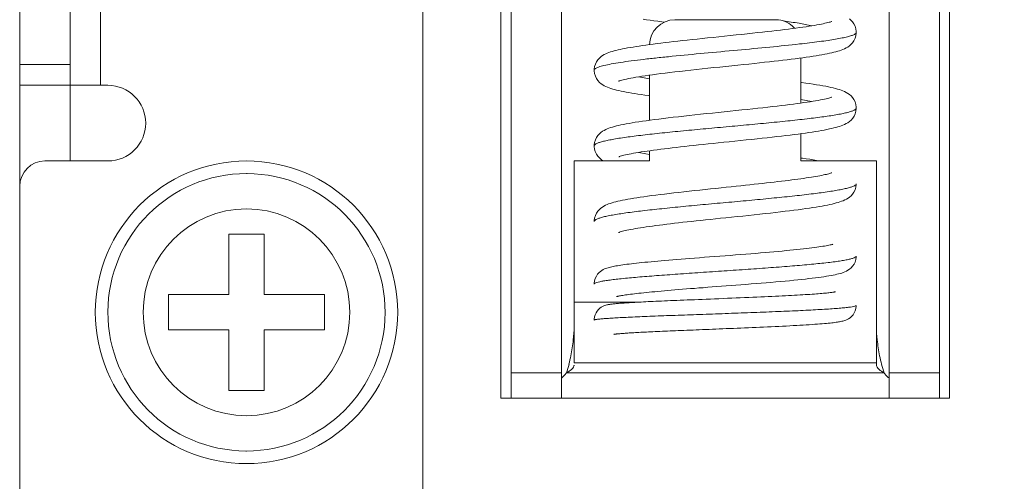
# Model space of a CAD drawing. Header units: millimetres. Extents: x 73 to 355, y 51 to 582.
# Tile 40 of 46: x 309 to 329, y 383 to 392. Entities that reach past the tile are written whole.
import ezdxf

# ---------------------------------------------------------------- set-up
doc = ezdxf.new("R2010")
doc.units = ezdxf.units.MM
doc.layers.add('DIM', color=7, linetype='Continuous')
doc.styles.get("Standard").update_dxf_attribs({"font": 'txt.shx'})
doc.dimstyles.new('ISO-25', dxfattribs={"dimtxt": 5, "dimasz": 5, "dimexe": 1, "dimexo": 1, "dimgap": 1, "dimtad": 0, "dimdsep": 46, "dimtxsty": 'Standard', "dimcen": 1, "dimadec": 0, "dimazin": 0, "dimtfac": 1, "dimtmove": 0, "dimatfit": 3, "dimfxl": 0, "dimarcsym": 0})

# ---------------------------------------------------------------- blocks, each defined once
blk = doc.blocks.new('*D7')
at = {"layer": 'Defpoints', "color": 0}
for p in [(323.218, 505.042), (323.218, 371.442), (352.218, 371.442)]:
    blk.add_point(p, dxfattribs=at)
at = {"layer": 'DIM', "color": 0, "lineweight": -2}
for p, q in [((324.218, 505.042), (353.218, 505.042)), ((352.218, 500.042), (352.218, 448.408)), ((352.218, 376.442), (352.218, 428.075)), ((324.218, 371.442), (353.218, 371.442))]:
    blk.add_line(p, q, dxfattribs=at)
at = {"layer": 'DIM', "color": 0}
for points in [[(351.384, 500.042), (353.051, 500.042), (352.218, 505.042)], [(351.384, 376.442), (353.051, 376.442), (352.218, 371.442)]]:
    blk.add_solid(points, dxfattribs=at)
at = {"layer": 'DIM', "color": 0, "lineweight": 0, "insert": (352.218, 438.242), "char_height": 5, "attachment_point": 5, "rotation": 90}
blk.add_mtext('133.6', dxfattribs=at)

msp = doc.modelspace()

# ---------------------------------------------------------------- linework, layer by layer
at = {"color": 7, "linetype": 'Continuous', "lineweight": 0}
for p, q in [((310.818, 421.242), (310.818, 390.542)), ((309.218, 414.242), (309.218, 390.955)), ((310.218, 390.955), (310.218, 414.242)), ((318.768, 384.342), (318.768, 399.042)), ((327.668, 399.042), (327.668, 384.342)), ((318.968, 398.542), (318.968, 384.842)), ((319.968, 398.542), (319.968, 384.842)), ((326.468, 384.842), (326.468, 398.542)), ((327.468, 384.842), (327.468, 398.542)), ((317.218, 382.342), (317.218, 394.342)), ((322.218, 391.842), (324.218, 391.842)), ((325.818, 391.592), (325.817, 391.61)), ((325.817, 391.577), (325.818, 391.592)), ((325.818, 391.592), (325.818, 391.592)), ((309.218, 390.955), (309.218, 390.542)), ((309.218, 390.955), (310.218, 390.955)), ((310.218, 390.542), (310.218, 390.955)), ((324.718, 391.084), (324.718, 390.189)), ((320.618, 390.86), (320.618, 390.842)), ((320.618, 390.842), (320.618, 390.827)), ((320.618, 390.842), (320.618, 390.842)), ((321.718, 389.85), (321.718, 390.744)), ((321.504, 390.713), (321.716, 390.67)), ((309.218, 388.542), (309.218, 390.542)), ((310.218, 390.542), (309.218, 390.542)), ((310.218, 390.542), (310.218, 389.042)), ((310.218, 390.542), (310.818, 390.542)), ((310.968, 390.542), (310.818, 390.542)), ((324.72, 390.264), (324.932, 390.221)), ((325.818, 390.092), (325.817, 390.11)), ((325.817, 390.079), (325.818, 390.092)), ((325.818, 390.092), (325.818, 390.092)), ((324.718, 389.584), (324.718, 389.042)), ((320.618, 389.36), (320.618, 389.342)), ((320.618, 389.342), (320.618, 389.329)), ((320.618, 389.342), (320.618, 389.342)), ((321.504, 389.213), (321.643, 389.183)), ((321.643, 389.183), (321.716, 389.17)), ((321.718, 389.042), (321.718, 389.244)), ((310.968, 389.042), (309.718, 389.042)), ((321.718, 389.042), (320.218, 389.042)), ((320.218, 389.042), (320.218, 386.242)), ((326.218, 389.042), (324.718, 389.042)), ((326.218, 386.242), (326.218, 389.042)), ((309.218, 381.042), (309.218, 388.542)), ((325.817, 388.573), (325.818, 388.592)), ((320.618, 387.86), (320.618, 387.843)), ((313.368, 386.392), (313.368, 387.592)), ((313.368, 387.592), (314.068, 387.592)), ((314.068, 387.592), (314.068, 386.392)), ((325.817, 387.138), (325.818, 387.157)), ((320.618, 386.618), (320.618, 386.603)), ((312.168, 386.392), (313.368, 386.392)), ((312.168, 385.692), (312.168, 386.392)), ((314.068, 386.392), (315.268, 386.392)), ((315.268, 386.392), (315.268, 385.692)), ((320.218, 386.242), (320.218, 386.042)), ((320.218, 386.242), (321.474, 386.242)), ((326.218, 386.051), (326.218, 386.242)), ((320.218, 386.042), (320.218, 385.042)), ((326.218, 385.042), (326.218, 386.051)), ((313.368, 385.692), (312.168, 385.692)), ((313.368, 384.492), (313.368, 385.692)), ((314.068, 385.692), (314.068, 384.492)), ((315.268, 385.692), (314.068, 385.692)), ((326.218, 385.042), (320.218, 385.042)), ((326.218, 384.994), (326.218, 385.042)), ((318.968, 384.842), (318.968, 384.342)), ((318.968, 384.842), (319.968, 384.842)), ((319.968, 384.342), (319.968, 384.842)), ((320.218, 384.842), (320.068, 384.842)), ((326.218, 384.842), (320.218, 384.842)), ((326.368, 384.842), (326.218, 384.842)), ((326.468, 384.842), (326.468, 384.342)), ((326.468, 384.842), (327.468, 384.842)), ((327.468, 384.342), (327.468, 384.842)), ((314.068, 384.492), (313.368, 384.492)), ((318.968, 384.342), (318.768, 384.342)), ((318.768, 384.342), (318.968, 384.342)), ((319.968, 384.342), (318.968, 384.342)), ((319.968, 384.342), (326.468, 384.342)), ((327.468, 384.342), (326.468, 384.342)), ((327.468, 384.342), (327.668, 384.342)), ((327.468, 384.342), (327.668, 384.342))]:
    msp.add_line(p, q, dxfattribs=at)
for points in [[(321.588, 391.852), (321.657, 391.842), (321.729, 391.832), (321.804, 391.822), (321.882, 391.812), (321.962, 391.802), (322.012, 391.796)], [(325.333, 391.81), (325.333, 391.81), (325.331, 391.809), (325.324, 391.806), (325.313, 391.802), (325.297, 391.797), (325.278, 391.791), (325.255, 391.785), (325.228, 391.778), (325.197, 391.771), (325.163, 391.763), (325.125, 391.756), (325.084, 391.748), (325.038, 391.739), (324.989, 391.731), (324.937, 391.722), (324.88, 391.713), (324.821, 391.704), (324.757, 391.695), (324.691, 391.685), (324.621, 391.676), (324.548, 391.667), (324.473, 391.657), (324.394, 391.647), (324.313, 391.637), (324.228, 391.627), (324.14, 391.617), (324.05, 391.607), (323.955, 391.597), (323.858, 391.586), (323.757, 391.575), (323.652, 391.564), (323.544, 391.552), (323.433, 391.541), (323.318, 391.529), (323.201, 391.517), (323.088, 391.505), (322.976, 391.493), (322.868, 391.482), (322.762, 391.471), (322.66, 391.46), (322.561, 391.449), (322.464, 391.439), (322.371, 391.429), (322.28, 391.418), (322.192, 391.408), (322.106, 391.398), (322.023, 391.389), (321.942, 391.379), (321.864, 391.369)], [(325.817, 391.61), (325.81, 391.661), (325.794, 391.712), (325.772, 391.759), (325.744, 391.799), (325.713, 391.833), (325.682, 391.86)], [(321.103, 390.624), (321.102, 390.624), (321.105, 390.625), (321.112, 390.628), (321.125, 390.632), (321.142, 390.638), (321.164, 390.644), (321.191, 390.651), (321.222, 390.659), (321.258, 390.667), (321.297, 390.675), (321.342, 390.684), (321.39, 390.693), (321.443, 390.702), (321.5, 390.712), (321.562, 390.722), (321.628, 390.732), (321.699, 390.742), (321.774, 390.752), (321.853, 390.763), (321.938, 390.774), (322.027, 390.785), (322.12, 390.796), (322.218, 390.807), (322.319, 390.819), (322.425, 390.831), (322.534, 390.843), (322.645, 390.855), (322.759, 390.867), (322.875, 390.879), (322.993, 390.892), (323.111, 390.904), (323.231, 390.917), (323.349, 390.929), (323.466, 390.941), (323.579, 390.953), (323.689, 390.964), (323.795, 390.976), (323.898, 390.987), (323.998, 390.998), (324.094, 391.008), (324.186, 391.019), (324.276, 391.029), (324.363, 391.039), (324.446, 391.049), (324.528, 391.059), (324.606, 391.069), (324.682, 391.079), (324.755, 391.089), (324.826, 391.099), (324.894, 391.109), (324.959, 391.118), (325.022, 391.128), (325.081, 391.138), (325.137, 391.148), (325.191, 391.157), (325.241, 391.167), (325.289, 391.177), (325.333, 391.187), (325.375, 391.197), (325.415, 391.207), (325.452, 391.218), (325.488, 391.228), (325.521, 391.24), (325.554, 391.252), (325.586, 391.266), (325.618, 391.282), (325.649, 391.301), (325.681, 391.323), (325.713, 391.351), (325.744, 391.385), (325.772, 391.426), (325.795, 391.474), (325.811, 391.525), (325.817, 391.577)], [(321.644, 391.34), (321.576, 391.33), (321.511, 391.321), (321.448, 391.311), (321.388, 391.301), (321.332, 391.292), (321.278, 391.282), (321.227, 391.273), (321.179, 391.263), (321.133, 391.254), (321.091, 391.244), (321.05, 391.234), (321.012, 391.224), (320.976, 391.214), (320.942, 391.203), (320.909, 391.192), (320.877, 391.179), (320.846, 391.166), (320.815, 391.15), (320.785, 391.132), (320.754, 391.11), (320.723, 391.083), (320.692, 391.05), (320.665, 391.01), (320.642, 390.963), (320.626, 390.912), (320.618, 390.86)], [(321.864, 391.369), (321.788, 391.359), (321.715, 391.35), (321.644, 391.34)], [(320.618, 390.827), (320.625, 390.776), (320.64, 390.725), (320.663, 390.677), (320.691, 390.636), (320.722, 390.601), (320.754, 390.574), (320.786, 390.551), (320.818, 390.532), (320.85, 390.516), (320.882, 390.502), (320.915, 390.49), (320.949, 390.478), (320.985, 390.467), (321.023, 390.457), (321.063, 390.446), (321.105, 390.436), (321.151, 390.426), (321.199, 390.416), (321.25, 390.406), (321.304, 390.397), (321.362, 390.387), (321.422, 390.377), (321.485, 390.367), (321.551, 390.357), (321.62, 390.347), (321.691, 390.337), (321.718, 390.334)], [(325.817, 390.11), (325.81, 390.162), (325.794, 390.212), (325.772, 390.259), (325.744, 390.299), (325.714, 390.332), (325.682, 390.36), (325.65, 390.382), (325.618, 390.401), (325.586, 390.417), (325.553, 390.432), (325.519, 390.445), (325.483, 390.457), (325.445, 390.468), (325.404, 390.479), (325.361, 390.49), (325.315, 390.501), (325.265, 390.512), (325.212, 390.522), (325.156, 390.533), (325.096, 390.543), (325.031, 390.554), (324.963, 390.565), (324.891, 390.576), (324.814, 390.587), (324.733, 390.598), (324.718, 390.6)], [(325.333, 390.31), (325.333, 390.31), (325.331, 390.309), (325.323, 390.306), (325.311, 390.301), (325.294, 390.296), (325.273, 390.29), (325.247, 390.283), (325.218, 390.276), (325.184, 390.268), (325.147, 390.26), (325.105, 390.252), (325.06, 390.243), (325.011, 390.234), (324.959, 390.226), (324.902, 390.217), (324.843, 390.207), (324.78, 390.198), (324.714, 390.189), (324.644, 390.179), (324.571, 390.169), (324.495, 390.16), (324.415, 390.15), (324.332, 390.14), (324.246, 390.129), (324.156, 390.119), (324.063, 390.109), (323.966, 390.098), (323.866, 390.087), (323.762, 390.076), (323.655, 390.064), (323.545, 390.053), (323.431, 390.041), (323.315, 390.029), (323.198, 390.016), (323.08, 390.004), (322.963, 389.992), (322.846, 389.98), (322.73, 389.967), (322.616, 389.955), (322.504, 389.943), (322.394, 389.931), (322.288, 389.919), (322.185, 389.908), (322.086, 389.896), (321.99, 389.885), (321.899, 389.873), (321.811, 389.862), (321.728, 389.851), (321.648, 389.84), (321.573, 389.83), (321.501, 389.819), (321.433, 389.809), (321.369, 389.798), (321.309, 389.788), (321.252, 389.778), (321.199, 389.767), (321.149, 389.757), (321.102, 389.747), (321.059, 389.736), (321.018, 389.726), (320.979, 389.715), (320.943, 389.704), (320.909, 389.692), (320.876, 389.679), (320.845, 389.665), (320.813, 389.649), (320.782, 389.63), (320.751, 389.608), (320.72, 389.581), (320.69, 389.547), (320.663, 389.507), (320.641, 389.461), (320.625, 389.411), (320.618, 389.36)], [(321.103, 389.124), (321.103, 389.124), (321.104, 389.125), (321.11, 389.127), (321.121, 389.131), (321.136, 389.136), (321.156, 389.142), (321.179, 389.148), (321.206, 389.155), (321.237, 389.162), (321.272, 389.17), (321.31, 389.178), (321.351, 389.186), (321.396, 389.194), (321.444, 389.202), (321.495, 389.211), (321.549, 389.22), (321.607, 389.228), (321.667, 389.237), (321.73, 389.246), (321.796, 389.255), (321.865, 389.264), (321.937, 389.273), (322.011, 389.283), (322.087, 389.292), (322.166, 389.301), (322.247, 389.311), (322.33, 389.32), (322.415, 389.33), (322.502, 389.34), (322.592, 389.349), (322.684, 389.359), (322.779, 389.369), (322.877, 389.38), (322.977, 389.39), (323.08, 389.401), (323.187, 389.412), (323.296, 389.423), (323.408, 389.435), (323.521, 389.447), (323.633, 389.459), (323.743, 389.47), (323.849, 389.481), (323.952, 389.493), (324.052, 389.504), (324.149, 389.514), (324.242, 389.525), (324.332, 389.536), (324.419, 389.546), (324.503, 389.556), (324.584, 389.566), (324.662, 389.576), (324.737, 389.586), (324.809, 389.596), (324.878, 389.606), (324.945, 389.616), (325.009, 389.626), (325.07, 389.636), (325.128, 389.646), (325.183, 389.656), (325.235, 389.666), (325.284, 389.676), (325.329, 389.686), (325.372, 389.696), (325.413, 389.707), (325.451, 389.717), (325.486, 389.728), (325.52, 389.74), (325.553, 389.752), (325.585, 389.766), (325.618, 389.782), (325.65, 389.801), (325.683, 389.824), (325.715, 389.853), (325.747, 389.888), (325.775, 389.93), (325.797, 389.978), (325.811, 390.029), (325.817, 390.079)], [(320.618, 389.329), (320.624, 389.278), (320.639, 389.227), (320.662, 389.179), (320.69, 389.137), (320.722, 389.101), (320.756, 389.072), (320.79, 389.048), (320.801, 389.042)], [(324.825, 389.085), (324.75, 389.096), (324.718, 389.1)], [(325.104, 389.042), (325.09, 389.044), (325.029, 389.054), (324.965, 389.064), (324.897, 389.075), (324.825, 389.085)], [(325.332, 388.809), (325.333, 388.81), (325.333, 388.809), (325.328, 388.807), (325.319, 388.804), (325.306, 388.8), (325.29, 388.795), (325.271, 388.789), (325.249, 388.783), (325.224, 388.777), (325.196, 388.771), (325.165, 388.764), (325.131, 388.757), (325.095, 388.75), (325.057, 388.743), (325.016, 388.735), (324.972, 388.728), (324.926, 388.72), (324.877, 388.713), (324.826, 388.705), (324.773, 388.697), (324.718, 388.689), (324.66, 388.681), (324.599, 388.673), (324.537, 388.665), (324.472, 388.657), (324.405, 388.648), (324.336, 388.64), (324.264, 388.632), (324.19, 388.623), (324.115, 388.614), (324.037, 388.606), (323.957, 388.597), (323.875, 388.588), (323.791, 388.579), (323.705, 388.569), (323.617, 388.56), (323.526, 388.551), (323.433, 388.541), (323.337, 388.531), (323.237, 388.52), (323.135, 388.51), (323.031, 388.499), (322.925, 388.488), (322.819, 388.477), (322.712, 388.466), (322.605, 388.454), (322.5, 388.443), (322.398, 388.432), (322.297, 388.42), (322.199, 388.409), (322.104, 388.398), (322.012, 388.387), (321.924, 388.376), (321.839, 388.366), (321.757, 388.355), (321.678, 388.345), (321.603, 388.334), (321.532, 388.324), (321.465, 388.314), (321.401, 388.303), (321.34, 388.293), (321.283, 388.283), (321.229, 388.273), (321.179, 388.263), (321.132, 388.253), (321.088, 388.243), (321.046, 388.233), (321.008, 388.223), (320.971, 388.213), (320.937, 388.202), (320.904, 388.19), (320.873, 388.178), (320.842, 388.164), (320.811, 388.148), (320.781, 388.129), (320.75, 388.107), (320.72, 388.08), (320.69, 388.047), (320.663, 388.007), (320.641, 387.961), (320.625, 387.911), (320.618, 387.86)], [(321.103, 387.624), (321.102, 387.624), (321.104, 387.625), (321.11, 387.627), (321.121, 387.631), (321.136, 387.636), (321.155, 387.642), (321.178, 387.648), (321.205, 387.655), (321.235, 387.662), (321.268, 387.669), (321.305, 387.677), (321.345, 387.685), (321.388, 387.693), (321.434, 387.701), (321.483, 387.709), (321.536, 387.718), (321.591, 387.726), (321.649, 387.735), (321.71, 387.743), (321.774, 387.752), (321.84, 387.761), (321.91, 387.77), (321.981, 387.779), (322.056, 387.788), (322.133, 387.797), (322.212, 387.807), (322.293, 387.816), (322.377, 387.826), (322.463, 387.835), (322.55, 387.845), (322.64, 387.854), (322.732, 387.864), (322.827, 387.874), (322.924, 387.885), (323.023, 387.895), (323.126, 387.906), (323.231, 387.917), (323.34, 387.928), (323.452, 387.94), (323.565, 387.951), (323.679, 387.963), (323.792, 387.975), (323.902, 387.987), (324.009, 387.999), (324.114, 388.01), (324.214, 388.022), (324.311, 388.033), (324.405, 388.044), (324.495, 388.055), (324.581, 388.066), (324.663, 388.076), (324.742, 388.087), (324.817, 388.097), (324.889, 388.108), (324.957, 388.118), (325.022, 388.128), (325.083, 388.138), (325.14, 388.148), (325.195, 388.158), (325.246, 388.168), (325.294, 388.178), (325.339, 388.188), (325.381, 388.198), (325.421, 388.209), (325.458, 388.219), (325.493, 388.23), (325.527, 388.242), (325.56, 388.255), (325.592, 388.269), (325.623, 388.285), (325.654, 388.304), (325.685, 388.326), (325.716, 388.353), (325.745, 388.386), (325.772, 388.425), (325.794, 388.47), (325.809, 388.52), (325.817, 388.573)], [(325.352, 387.392), (325.353, 387.392), (325.355, 387.393), (325.352, 387.392), (325.344, 387.389), (325.332, 387.386), (325.317, 387.382), (325.298, 387.377), (325.276, 387.372), (325.251, 387.367), (325.222, 387.361), (325.19, 387.356), (325.155, 387.35), (325.117, 387.344), (325.077, 387.338), (325.033, 387.331), (324.986, 387.325), (324.936, 387.319), (324.883, 387.312), (324.827, 387.305), (324.768, 387.299), (324.706, 387.292), (324.641, 387.285), (324.573, 387.278), (324.502, 387.271), (324.427, 387.264), (324.35, 387.257), (324.269, 387.249), (324.185, 387.242), (324.099, 387.234), (324.009, 387.227), (323.917, 387.219), (323.823, 387.211), (323.726, 387.203), (323.626, 387.196), (323.525, 387.188), (323.422, 387.18), (323.318, 387.171), (323.214, 387.163), (323.11, 387.155), (323.006, 387.148), (322.903, 387.14), (322.803, 387.132), (322.704, 387.124), (322.609, 387.117), (322.516, 387.11), (322.427, 387.103), (322.34, 387.096), (322.256, 387.089), (322.175, 387.082), (322.097, 387.076), (322.021, 387.07), (321.948, 387.063), (321.878, 387.057), (321.81, 387.051), (321.745, 387.045), (321.682, 387.039), (321.621, 387.033), (321.563, 387.027), (321.507, 387.021), (321.454, 387.016), (321.403, 387.01), (321.355, 387.004), (321.309, 386.999), (321.265, 386.993), (321.223, 386.988), (321.184, 386.983), (321.147, 386.977), (321.112, 386.972), (321.079, 386.966), (321.048, 386.961), (321.019, 386.956), (320.991, 386.95), (320.965, 386.944), (320.94, 386.939), (320.917, 386.933), (320.894, 386.926), (320.871, 386.919), (320.848, 386.91), (320.824, 386.901), (320.798, 386.888), (320.771, 386.873), (320.742, 386.853), (320.713, 386.828), (320.685, 386.796), (320.66, 386.758), (320.639, 386.714), (320.625, 386.667), (320.618, 386.618)], [(321.061, 386.352), (321.061, 386.352), (321.063, 386.352), (321.068, 386.354), (321.077, 386.356), (321.088, 386.359), (321.103, 386.362), (321.119, 386.366), (321.139, 386.369), (321.16, 386.373), (321.184, 386.377), (321.211, 386.382), (321.239, 386.386), (321.27, 386.39), (321.304, 386.395), (321.339, 386.4), (321.377, 386.404), (321.417, 386.409), (321.46, 386.414), (321.505, 386.419), (321.552, 386.424), (321.601, 386.43), (321.652, 386.435), (321.706, 386.44), (321.762, 386.446), (321.821, 386.451), (321.882, 386.457), (321.944, 386.462), (322.01, 386.468), (322.077, 386.474), (322.147, 386.48), (322.219, 386.486), (322.293, 386.492), (322.369, 386.498), (322.448, 386.504), (322.528, 386.511), (322.61, 386.517), (322.695, 386.524), (322.781, 386.53), (322.869, 386.537), (322.959, 386.544), (323.05, 386.551), (323.143, 386.558), (323.238, 386.565), (323.334, 386.573), (323.431, 386.58), (323.53, 386.588), (323.629, 386.596), (323.729, 386.604), (323.829, 386.612), (323.929, 386.62), (324.028, 386.628), (324.125, 386.636), (324.221, 386.644), (324.314, 386.653), (324.404, 386.661), (324.492, 386.669), (324.576, 386.677), (324.657, 386.685), (324.734, 386.693), (324.807, 386.701), (324.878, 386.709), (324.944, 386.717), (325.007, 386.725), (325.067, 386.733), (325.124, 386.74), (325.177, 386.748), (325.226, 386.756), (325.273, 386.763), (325.317, 386.771), (325.358, 386.779), (325.396, 386.787), (325.432, 386.795), (325.466, 386.803), (325.498, 386.812), (325.53, 386.821), (325.56, 386.832), (325.591, 386.844), (325.622, 386.858), (325.653, 386.875), (325.684, 386.897), (325.716, 386.923), (325.746, 386.956), (325.773, 386.995), (325.795, 387.039), (325.81, 387.088), (325.817, 387.138)], [(325.403, 386.449), (325.403, 386.449), (325.4, 386.448), (325.395, 386.447), (325.387, 386.445), (325.377, 386.443), (325.365, 386.441), (325.351, 386.439), (325.335, 386.437), (325.317, 386.435), (325.297, 386.432), (325.275, 386.43), (325.251, 386.427), (325.225, 386.424), (325.197, 386.422), (325.167, 386.419), (325.135, 386.416), (325.101, 386.413), (325.064, 386.41), (325.026, 386.407), (324.986, 386.404), (324.944, 386.401), (324.899, 386.398), (324.853, 386.395), (324.804, 386.392), (324.754, 386.389), (324.702, 386.386), (324.647, 386.383), (324.591, 386.379), (324.533, 386.376), (324.473, 386.373), (324.411, 386.37), (324.347, 386.367), (324.281, 386.363), (324.213, 386.36), (324.143, 386.357), (324.071, 386.353), (323.997, 386.35), (323.922, 386.347), (323.844, 386.343), (323.765, 386.34), (323.684, 386.336), (323.601, 386.333), (323.517, 386.329), (323.432, 386.326), (323.347, 386.322), (323.261, 386.319), (323.176, 386.315), (323.091, 386.312), (323.007, 386.308), (322.924, 386.305), (322.842, 386.302), (322.763, 386.299), (322.685, 386.296), (322.61, 386.292), (322.536, 386.289), (322.464, 386.287), (322.394, 386.284), (322.326, 386.281), (322.26, 386.278), (322.195, 386.275), (322.133, 386.273), (322.071, 386.27), (322.012, 386.268), (321.954, 386.265), (321.898, 386.262), (321.843, 386.26), (321.79, 386.258), (321.738, 386.255), (321.688, 386.253), (321.64, 386.25), (321.593, 386.248), (321.548, 386.246), (321.504, 386.243), (321.462, 386.241), (321.422, 386.239), (321.383, 386.237), (321.345, 386.235), (321.31, 386.232), (321.275, 386.23), (321.243, 386.228), (321.211, 386.226), (321.181, 386.224), (321.153, 386.222), (321.126, 386.22), (321.101, 386.218), (321.077, 386.216), (321.054, 386.214), (321.032, 386.212), (321.012, 386.21), (320.993, 386.208), (320.975, 386.206), (320.959, 386.204), (320.942, 386.201), (320.927, 386.199), (320.912, 386.197), (320.897, 386.194), (320.882, 386.191), (320.866, 386.187), (320.849, 386.183), (320.83, 386.177), (320.808, 386.168), (320.783, 386.157), (320.756, 386.141), (320.729, 386.121), (320.702, 386.096), (320.677, 386.067), (320.656, 386.033), (320.638, 385.994), (320.625, 385.951), (320.618, 385.904), (320.618, 385.887)], [(321.006, 385.605), (321.007, 385.605), (321.01, 385.605), (321.015, 385.606), (321.021, 385.607), (321.03, 385.608), (321.039, 385.61), (321.051, 385.611), (321.063, 385.612), (321.077, 385.614), (321.092, 385.615), (321.109, 385.617), (321.126, 385.618), (321.145, 385.62), (321.166, 385.622), (321.187, 385.623), (321.21, 385.625), (321.234, 385.627), (321.259, 385.628), (321.285, 385.63), (321.313, 385.632), (321.342, 385.634), (321.372, 385.635), (321.403, 385.637), (321.436, 385.639), (321.469, 385.641), (321.504, 385.643), (321.541, 385.645), (321.578, 385.647), (321.617, 385.649), (321.657, 385.651), (321.698, 385.653), (321.74, 385.655), (321.784, 385.657), (321.828, 385.659), (321.874, 385.661), (321.922, 385.663), (321.97, 385.666), (322.02, 385.668), (322.07, 385.67), (322.122, 385.672), (322.175, 385.674), (322.23, 385.677), (322.285, 385.679), (322.342, 385.681), (322.399, 385.684), (322.458, 385.686), (322.517, 385.689), (322.578, 385.691), (322.64, 385.694), (322.703, 385.696), (322.767, 385.699), (322.831, 385.701), (322.897, 385.704), (322.964, 385.707), (323.031, 385.709), (323.1, 385.712), (323.169, 385.715), (323.239, 385.718), (323.31, 385.721), (323.382, 385.724), (323.454, 385.727), (323.528, 385.73), (323.602, 385.733), (323.677, 385.736), (323.752, 385.739), (323.828, 385.742), (323.904, 385.746), (323.98, 385.749), (324.056, 385.753), (324.132, 385.756), (324.207, 385.76), (324.282, 385.763), (324.355, 385.767), (324.428, 385.77), (324.498, 385.774), (324.568, 385.778), (324.635, 385.782), (324.701, 385.785), (324.764, 385.789), (324.825, 385.793), (324.884, 385.796), (324.94, 385.8), (324.994, 385.804), (325.046, 385.808), (325.095, 385.811), (325.141, 385.815), (325.184, 385.819), (325.225, 385.822), (325.263, 385.826), (325.298, 385.829), (325.331, 385.833), (325.362, 385.836), (325.391, 385.84), (325.417, 385.844), (325.442, 385.847), (325.466, 385.851), (325.488, 385.855), (325.509, 385.859), (325.529, 385.863), (325.549, 385.868), (325.569, 385.873), (325.59, 385.88), (325.612, 385.888), (325.638, 385.899), (325.665, 385.914), (325.695, 385.934), (325.724, 385.96), (325.753, 385.991), (325.777, 386.029), (325.797, 386.07), (325.811, 386.116), (325.817, 386.163), (325.818, 386.18)]]:
    msp.add_lwpolyline(points, dxfattribs=at)
for centre, radius, start, end in [((322.218, 391.342), 0.5, 90, 180), ((324.218, 391.342), 0.5, 41.5844, 90), ((310.968, 389.792), 0.75, 270, 90), ((309.718, 388.542), 0.5, 90, 180), ((313.718, 386.042), 3, 90, 270), ((313.718, 386.042), 3, 270, 90), ((313.718, 386.042), 2.75, 90, 269.7462), ((313.718, 386.042), 2.75, 89.7462, 90), ((313.718, 386.042), 2.75, 270, 89.7462), ((313.718, 386.042), 2.05, 90, 270), ((313.718, 386.042), 2.05, 270, 90), ((316.912, 385.819), 3.305, 345.8789, 348.8804), ((329.524, 385.819), 3.305, 191.1489, 194.1386), ((317.499, 385.671), 2.7, 342.1223, 345.9048), ((328.932, 385.669), 2.694, 194.1134, 197.8777), ((319.468, 385.292), 0.75, 311.8825, 317.9086), ((319.468, 385.292), 0.75, 317.9086, 323.1301), ((326.968, 385.292), 0.75, 216.8699, 222.0914), ((326.968, 385.292), 0.75, 222.0914, 227.4121), ((313.718, 386.042), 2.75, 269.7462, 270)]:
    msp.add_arc(centre, radius, start, end, dxfattribs=at)
for points, knots in [([(324.368, 391.821), (324.473, 391.805), (324.662, 391.776), (324.849, 391.74), (324.932, 391.721)], [0, 0, 0, 0, 0.55436, 1, 1, 1, 1]), ([(325.78, 391.551), (325.762, 391.541), (325.717, 391.524), (325.635, 391.501), (325.529, 391.478), (325.401, 391.454), (325.251, 391.431), (325.013, 391.398), (324.824, 391.375), (324.692, 391.361)], [0, 0, 0, 0, 0.055404, 0.131991, 0.229703, 0.347862, 0.485289, 0.640722, 1, 1, 1, 1]), ([(325.818, 391.592), (325.818, 391.584), (325.811, 391.572), (325.796, 391.56), (325.786, 391.554), (325.78, 391.551)], [0, 0, 0, 0, 0.391481, 0.662718, 1, 1, 1, 1]), ([(324.692, 391.361), (324.496, 391.339), (324.085, 391.297), (323.453, 391.238), (322.805, 391.179), (322.276, 391.129), (321.876, 391.088), (321.605, 391.058), (321.361, 391.028), (321.147, 390.998), (320.966, 390.968), (320.822, 390.938), (320.726, 390.913), (320.67, 390.891), (320.649, 390.879), (320.64, 390.873)], [0, 0, 0, 0, 0.144718, 0.303414, 0.465893, 0.62171, 0.693981, 0.76091, 0.821424, 0.874595, 0.919554, 0.955683, 0.982525, 0.992406, 1, 1, 1, 1]), ([(320.64, 390.873), (320.637, 390.871), (320.627, 390.863), (320.618, 390.851), (320.618, 390.842)], [0, 0, 0, 0, 0.31988, 1, 1, 1, 1]), ([(325.773, 390.048), (325.756, 390.039), (325.715, 390.024), (325.643, 390.003), (325.551, 389.982), (325.393, 389.952), (325.155, 389.916), (324.824, 389.875), (324.444, 389.833), (324.024, 389.792), (323.579, 389.75), (323.123, 389.708), (322.669, 389.666), (322.233, 389.625), (321.828, 389.583), (321.467, 389.542), (321.199, 389.506), (321.015, 389.476), (320.902, 389.455), (320.807, 389.434), (320.731, 389.414), (320.675, 389.393), (320.645, 389.377), (320.634, 389.368)], [0, 0, 0, 0, 0.010927, 0.025436, 0.043514, 0.065089, 0.118061, 0.182803, 0.257321, 0.339314, 0.426235, 0.515359, 0.603907, 0.689102, 0.768285, 0.838993, 0.899065, 0.924511, 0.94666, 0.965353, 0.980464, 0.991977, 1, 1, 1, 1]), ([(325.818, 390.092), (325.818, 390.088), (325.815, 390.079), (325.806, 390.068), (325.792, 390.057), (325.78, 390.051), (325.773, 390.048)], [0, 0, 0, 0, 0.174281, 0.386157, 0.657981, 1, 1, 1, 1]), ([(320.634, 389.368), (320.631, 389.366), (320.624, 389.359), (320.618, 389.349), (320.618, 389.342)], [0, 0, 0, 0, 0.306538, 1, 1, 1, 1]), ([(325.798, 388.563), (325.787, 388.554), (325.755, 388.538), (325.696, 388.517), (325.618, 388.497), (325.521, 388.476), (325.406, 388.455), (325.22, 388.426), (324.949, 388.39), (324.585, 388.348), (324.179, 388.307), (323.742, 388.265), (323.289, 388.223), (322.833, 388.182), (322.39, 388.14), (321.972, 388.098), (321.594, 388.057), (321.267, 388.016), (321.031, 387.98), (320.876, 387.95), (320.786, 387.929), (320.715, 387.908), (320.675, 387.893), (320.659, 387.884)], [0, 0, 0, 0, 0.008427, 0.020383, 0.035938, 0.055026, 0.077545, 0.103355, 0.164021, 0.235209, 0.314693, 0.400041, 0.488577, 0.577547, 0.664172, 0.745754, 0.819758, 0.883899, 0.936229, 0.957461, 0.975217, 0.989406, 1, 1, 1, 1]), ([(325.818, 388.592), (325.818, 388.589), (325.816, 388.577), (325.806, 388.568), (325.798, 388.563)], [0, 0, 0, 0, 0.206132, 1, 1, 1, 1]), ([(320.659, 387.884), (320.653, 387.881), (320.642, 387.875), (320.626, 387.862), (320.618, 387.85), (320.618, 387.842)], [0, 0, 0, 0, 0.340787, 0.613404, 1, 1, 1, 1]), ([(320.633, 386.62), (320.645, 386.626), (320.676, 386.637), (320.734, 386.651), (320.811, 386.665), (320.909, 386.679), (321.026, 386.694), (321.217, 386.715), (321.494, 386.74), (321.868, 386.77), (322.286, 386.8), (322.735, 386.831), (323.199, 386.862), (323.665, 386.894), (324.115, 386.926), (324.536, 386.959), (324.914, 386.992), (325.195, 387.02), (325.39, 387.044), (325.509, 387.061), (325.61, 387.078), (325.691, 387.095), (325.752, 387.112), (325.786, 387.125), (325.798, 387.133)], [0, 0, 0, 0, 0.007536, 0.018937, 0.034184, 0.053201, 0.075889, 0.102068, 0.16393, 0.236803, 0.31834, 0.405815, 0.496407, 0.587124, 0.67497, 0.757113, 0.830814, 0.893704, 0.920467, 0.943785, 0.963474, 0.979439, 0.991613, 1, 1, 1, 1]), ([(325.798, 387.133), (325.801, 387.135), (325.81, 387.14), (325.818, 387.15), (325.818, 387.157)], [0, 0, 0, 0, 0.331, 1, 1, 1, 1]), ([(320.618, 386.603), (320.618, 386.605), (320.619, 386.609), (320.624, 386.615), (320.63, 386.618), (320.633, 386.62)], [0, 0, 0, 0, 0.182302, 0.523513, 1, 1, 1, 1]), ([(320.618, 385.887), (320.618, 385.888), (320.623, 385.892), (320.632, 385.895), (320.648, 385.898), (320.67, 385.902), (320.698, 385.905), (320.748, 385.911), (320.824, 385.917), (320.933, 385.925), (321.064, 385.932), (321.215, 385.94), (321.386, 385.948), (321.574, 385.956), (321.855, 385.968), (322.236, 385.982), (322.717, 385.999), (323.218, 386.017), (323.718, 386.035), (324.2, 386.054), (324.58, 386.07), (324.861, 386.084), (325.05, 386.094), (325.221, 386.104), (325.372, 386.114), (325.503, 386.124), (325.612, 386.135), (325.698, 386.145), (325.76, 386.155), (325.797, 386.164), (325.814, 386.172), (325.818, 386.177), (325.818, 386.18)], [0, 0, 0, 0, 0.000915, 0.002862, 0.005962, 0.010226, 0.015649, 0.02222, 0.038752, 0.05971, 0.084925, 0.114115, 0.146982, 0.183228, 0.222541, 0.30875, 0.402248, 0.499505, 0.596753, 0.690272, 0.776506, 0.81581, 0.852084, 0.884998, 0.914223, 0.939441, 0.96044, 0.977066, 0.989177, 0.996683, 0.998773, 1, 1, 1, 1]), ([(320.218, 385.758), (320.218, 385.67), (320.204, 385.477), (320.175, 385.286), (320.155, 385.182)], [0, 0, 0, 0, 0.452076, 1, 1, 1, 1]), ([(326.218, 385.758), (326.218, 385.67), (326.231, 385.476), (326.261, 385.284), (326.281, 385.18)], [0, 0, 0, 0, 0.452039, 1, 1, 1, 1]), ([(320.191, 384.936), (320.184, 384.926), (320.147, 384.889), (320.103, 384.86), (320.068, 384.842)], [0, 0, 0, 0, 0.242503, 1, 1, 1, 1]), ([(320.218, 384.994), (320.218, 384.99), (320.214, 384.968), (320.202, 384.95), (320.191, 384.936)], [0, 0, 0, 0, 0.215165, 1, 1, 1, 1]), ([(326.218, 384.994), (326.218, 384.99), (326.221, 384.968), (326.234, 384.95), (326.244, 384.936)], [0, 0, 0, 0, 0.215166, 1, 1, 1, 1]), ([(326.244, 384.936), (326.252, 384.926), (326.288, 384.889), (326.333, 384.86), (326.368, 384.842)], [0, 0, 0, 0, 0.242502, 1, 1, 1, 1])]:
    msp.add_open_spline(points, degree=3, knots=knots, dxfattribs=at)

# ---------------------------------------------------------------- dimensions: what is measured, and where the dimension line sits
at = {"layer": 'DIM', "lineweight": 0}
dim = msp.add_linear_dim(base=(352.218, 371.442), p1=(323.218, 505.042), p2=(323.218, 371.442), angle=90, dimstyle='ISO-25', dxfattribs=at)
dim.commit()
dim.dimension.update_dxf_attribs({"geometry": '*D7', "text_midpoint": (352.218, 438.242)})

doc.saveas('drawing.dxf')
